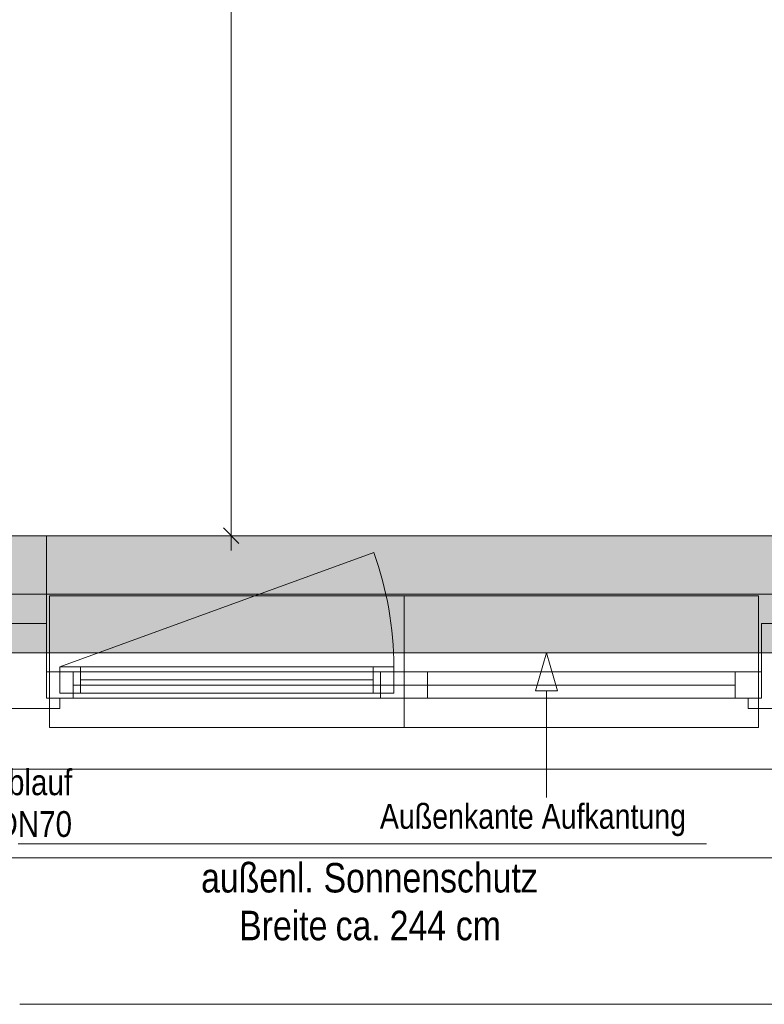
# Model space of a CAD drawing. Extents: x -620 to 300, y 62 to 1162.
# Tile 81 of 93: x -121 to -70, y 582 to 649. Entities that reach past the tile are written whole.
import ezdxf
from ezdxf.lldxf.tags import DXFTag

# ---------------------------------------------------------------- set-up
doc = ezdxf.new("R2010")
doc.units = 0
doc.layers.get('0').update_dxf_attribs({"lineweight": 13})
for name, color, linetype, lineweight, true_color in [('30 -33 Aussenwände- 7 Fassade_ Elemente', 7, 'Continuous', 9, 0x00aacc), ('30 -35 Decken- 1 Konstruktion-Träger- Stahlbeton', 7, 'Continuous', 13, 0x33aa00), ('70 -72 Beschriftung- 1 Beschriftung allgemein', 7, 'Continuous', 9, 0xff6633), ('70 -72 Beschriftung- 2 Beschriftung Bauteile', 7, 'Continuous', 9, 0x9999ff), ('70 -76 Bemaßung- 2 Allgemein', 9, 'Continuous', 5, 0x808080), ('iwb_Schraffur_Unterzug', 7, 'Continuous', 5, 0xffffcc)]:
    doc.layers.add(name, color=color, linetype=linetype, lineweight=lineweight, true_color=true_color)
doc.layers.add('70 -71 Achsen- 1 Gebäudeachsen', color=7, linetype='STRICHPUNKT2-A06G94JT8I', lineweight=18)
doc.styles.get("Standard").update_dxf_attribs({"font": 'ARIALN.TTF'})
tags = doc.linetypes.add('fein_strichliert-A06G94JU8I', pattern=[4, 1, -2, 1]).pattern_tags.tags
tags[8:9] = [DXFTag(74, 4), DXFTag(75, 0), DXFTag(340, '0'), DXFTag(46, 0.0), DXFTag(50, 0.0), DXFTag(44, 0.0), DXFTag(45, 0.0)]
tags[6:7] = [DXFTag(74, 4), DXFTag(75, 0), DXFTag(340, '0'), DXFTag(46, 0.0), DXFTag(50, 0.0), DXFTag(44, 0.0), DXFTag(45, 0.0)]
tags[4:5] = [DXFTag(74, 4), DXFTag(75, 0), DXFTag(340, '0'), DXFTag(46, 0.0), DXFTag(50, 0.0), DXFTag(44, 0.0), DXFTag(45, 0.0)]
tags = doc.linetypes.add('STRICHPUNKT2-A06G94JT8I', pattern=[12.7, 6.35, -3.175, 0, -3.175]).pattern_tags.tags
tags[10:11] = [DXFTag(74, 4), DXFTag(75, 0), DXFTag(340, '0'), DXFTag(46, 0.0), DXFTag(50, 0.0), DXFTag(44, 0.0), DXFTag(45, 0.0)]
tags[8:9] = [DXFTag(74, 4), DXFTag(75, 0), DXFTag(340, '0'), DXFTag(46, 0.0), DXFTag(50, 0.0), DXFTag(44, 0.0), DXFTag(45, 0.0)]
tags[6:7] = [DXFTag(74, 4), DXFTag(75, 0), DXFTag(340, '0'), DXFTag(46, 0.0), DXFTag(50, 0.0), DXFTag(44, 0.0), DXFTag(45, 0.0)]
tags[4:5] = [DXFTag(74, 4), DXFTag(75, 0), DXFTag(340, '0'), DXFTag(46, 0.0), DXFTag(50, 0.0), DXFTag(44, 0.0), DXFTag(45, 0.0)]

# ---------------------------------------------------------------- blocks, each defined once
blk = doc.blocks.new('Referenz-A06G94JV8I')
at = {"layer": '30 -33 Aussenwände- 7 Fassade_ Elemente', "color": 0, "linetype": 'Continuous', "lineweight": -2, "ltscale": 0.13}
for p, q in [((-121.677, 613.614), (34.323, 613.614)), ((-121.677, 613.614), (-119.277, 613.614)), ((-119.277, 613.614), (-119.277, 607.614)), ((-119.277, 607.614), (-121.677, 607.614)), ((-119.277, 602.514), (-119.277, 607.614)), ((-70.477, 602.514), (-70.477, 607.614)), ((-70.477, 607.614), (-68.077, 607.614)), ((-118.377, 602.864), (-118.377, 604.664)), ((-118.377, 602.864), (-118.377, 604.664)), ((-118.377, 604.664), (-95.577, 604.664)), ((-118.377, 604.664), (-116.977, 604.664)), ((-116.977, 604.664), (-116.977, 602.864)), ((-96.977, 602.864), (-96.977, 604.664)), ((-96.977, 604.664), (-95.577, 604.664)), ((-95.577, 604.664), (-95.577, 602.864)), ((-95.577, 604.664), (-95.577, 602.864)), ((-119.277, 604.314), (-117.477, 604.314)), ((-119.277, 602.514), (-119.277, 604.314)), ((-119.277, 604.314), (-94.877, 604.314)), ((-119.277, 602.514), (-119.277, 604.314)), ((-117.477, 604.314), (-117.477, 602.514)), ((-96.477, 604.314), (-94.877, 604.314)), ((-96.477, 602.514), (-96.477, 604.314)), ((-94.877, 604.314), (-94.877, 602.514)), ((-94.877, 604.314), (-94.877, 602.514)), ((-94.877, 604.314), (-93.277, 604.314)), ((-94.877, 604.314), (-70.477, 604.314)), ((-93.277, 604.314), (-93.277, 602.514)), ((-72.277, 604.314), (-70.477, 604.314)), ((-72.277, 602.514), (-72.277, 604.314)), ((-70.477, 604.314), (-70.477, 602.514)), ((-70.477, 604.314), (-70.477, 602.514)), ((-96.977, 603.764), (-116.977, 603.764)), ((-93.277, 603.414), (-72.277, 603.414)), ((-118.377, 602.514), (-119.277, 602.514)), ((-117.477, 602.514), (-119.277, 602.514)), ((-94.877, 602.514), (-119.277, 602.514)), ((-116.977, 602.864), (-118.377, 602.864)), ((-95.577, 602.864), (-118.377, 602.864)), ((-118.377, 601.814), (-118.377, 602.514)), ((-95.577, 602.864), (-96.977, 602.864)), ((-94.877, 602.514), (-96.477, 602.514)), ((-70.477, 602.514), (-94.877, 602.514)), ((-93.277, 602.514), (-94.877, 602.514)), ((-70.477, 602.514), (-72.277, 602.514)), ((-71.377, 602.514), (-70.477, 602.514)), ((-71.377, 601.814), (-71.377, 602.514)), ((-121.677, 601.814), (-118.377, 601.814)), ((-67.177, 601.814), (-71.377, 601.814)), ((31.723, 597.674), (-124.777, 597.674))]:
    blk.add_line(p, q, dxfattribs=at)
at = {"layer": '30 -33 Aussenwände- 7 Fassade_ Elemente', "color": 0, "linetype": 'fein_strichliert-A06G94JU8I', "lineweight": -2, "ltscale": 0.13}
blk.add_line((-118.377, 604.664), (-96.952, 612.462), dxfattribs=at)
at = {"layer": '30 -33 Aussenwände- 7 Fassade_ Elemente', "color": 0, "lineweight": -2}
for p, q in [((-94.877, 609.514), (-119.077, 609.514)), ((-119.077, 609.514), (-119.077, 604.314)), ((-70.677, 609.514), (-119.077, 609.514)), ((-94.877, 609.514), (-94.877, 604.314)), ((-70.677, 609.514), (-94.877, 609.514)), ((-70.677, 604.314), (-70.677, 609.514)), ((-118.377, 602.864), (-118.377, 604.664)), ((-118.377, 604.664), (-116.977, 604.664)), ((-116.977, 604.664), (-116.977, 602.864)), ((-116.977, 604.664), (-96.977, 604.664)), ((-96.977, 604.664), (-96.977, 602.864)), ((-96.977, 604.664), (-95.577, 604.664)), ((-95.577, 604.664), (-95.577, 602.864)), ((-117.477, 604.314), (-119.077, 604.314)), ((-119.077, 604.314), (-119.077, 602.514)), ((-117.477, 602.514), (-117.477, 604.314)), ((-117.477, 604.314), (-72.277, 604.314)), ((-96.477, 602.514), (-96.477, 604.314)), ((-96.477, 604.314), (-94.877, 604.314)), ((-94.877, 604.314), (-94.877, 602.514)), ((-93.277, 604.314), (-94.877, 604.314)), ((-93.277, 602.514), (-93.277, 604.314)), ((-93.277, 604.314), (-72.277, 604.314)), ((-72.277, 604.314), (-70.677, 604.314)), ((-72.277, 602.514), (-72.277, 604.314)), ((-70.677, 604.314), (-70.677, 602.514)), ((-117.477, 603.414), (-72.277, 603.414)), ((-96.977, 603.764), (-116.977, 603.764)), ((-93.277, 603.414), (-72.277, 603.414)), ((-119.077, 602.514), (-117.477, 602.514)), ((-119.077, 600.514), (-119.077, 602.514)), ((-116.977, 602.864), (-118.377, 602.864)), ((-96.477, 602.514), (-117.477, 602.514)), ((-72.277, 602.514), (-117.477, 602.514)), ((-96.977, 602.864), (-116.977, 602.864)), ((-95.577, 602.864), (-96.977, 602.864)), ((-94.877, 602.514), (-96.477, 602.514)), ((-94.877, 602.514), (-94.877, 600.514)), ((-94.877, 602.514), (-93.277, 602.514)), ((-72.277, 602.514), (-93.277, 602.514)), ((-70.677, 602.514), (-72.277, 602.514)), ((-70.677, 602.514), (-70.677, 600.514)), ((-70.677, 600.514), (-119.077, 600.514)), ((-94.877, 600.514), (-119.077, 600.514)), ((-70.677, 600.514), (-94.877, 600.514))]:
    blk.add_line(p, q, dxfattribs=at)
at = {"layer": '30 -33 Aussenwände- 7 Fassade_ Elemente', "color": 0, "linetype": 'fein_strichliert-A06G94JU8I', "lineweight": -2, "ltscale": 0.13}
blk.add_ellipse((-118.377, 604.664), major_axis=(22.8, 0), ratio=1, start_param=0, end_param=0.349066, dxfattribs=at)
at = {"layer": '30 -35 Decken- 1 Konstruktion-Träger- Stahlbeton', "color": 0, "linetype": 'fein_strichliert-A06G94JU8I', "lineweight": -2, "ltscale": 0.13}
for p, q in [((-452.177, 613.614), (34.823, 613.614)), ((-452.177, 605.614), (34.823, 605.614))]:
    blk.add_line(p, q, dxfattribs=at)
at = {"layer": '70 -71 Achsen- 1 Gebäudeachsen', "color": 0, "linetype": 'STRICHPUNKT2-A06G94JT8I', "lineweight": -2, "ltscale": 0.13}
blk.add_line((-539.606, 609.614), (75.163, 609.614), dxfattribs=at)
at = {"layer": '70 -72 Beschriftung- 1 Beschriftung allgemein', "color": 0, "linetype": 'Continuous', "lineweight": -2, "ltscale": 0.13}
blk.add_line((-121.224, 592.564), (-74.224, 592.564), dxfattribs=at)
at = {"layer": '70 -72 Beschriftung- 2 Beschriftung Bauteile', "color": 0, "lineweight": -2}
for p, q in [((-85.149, 605.614), (-85.899, 603.016)), ((-84.399, 603.016), (-85.149, 605.614)), ((-85.899, 603.016), (-84.399, 603.016))]:
    blk.add_line(p, q, dxfattribs=at)
at = {"layer": '70 -72 Beschriftung- 2 Beschriftung Bauteile', "color": 0, "linetype": 'Continuous', "lineweight": -2, "ltscale": 0.13}
blk.add_line((-85.149, 603.016), (-85.149, 595.735), dxfattribs=at)
at = {"layer": '70 -76 Bemaßung- 2 Allgemein', "color": 0, "linetype": 'Continuous', "lineweight": -2, "ltscale": 0.13}
for p, q in [((-106.677, 614.674), (-106.677, 766.053)), ((-106.677, 612.614), (-106.677, 614.674)), ((-106.147, 613.083), (-107.208, 614.144)), ((-109.177, 613.614), (-105.677, 613.614)), ((16.762, 591.614), (-180.017, 591.614)), ((16.762, 581.614), (-121.117, 581.614))]:
    blk.add_line(p, q, dxfattribs=at)
at = {"layer": '70 -72 Beschriftung- 1 Beschriftung allgemein', "color": 0, "linetype": 'Continuous', "lineweight": -2, "ltscale": 0.13, "attachment_point": 1}
for s, insert, char_height in [('{\\fArial Narrow;Notablauf}', (-126.177, 597.657), 1.76205), ('{\\fArial Narrow;DN70}', (-122.703, 594.806), 1.76205), ('{\\fArial Narrow;außenl.}', (-108.733, 591.264), 2.01377), ('{\\fArial Narrow;Sonnenschutz}', (-100.372, 591.264), 2.01377), ('{\\fArial Narrow;Breite}', (-106.135, 588.001), 2.01377), ('{\\fArial Narrow;244}', (-95.855, 588.001), 2.01377), ('{\\fArial Narrow;ca.}', (-99.55, 588.001), 2.01377), ('{\\fArial Narrow;cm}', (-91.34, 588.001), 2.01377)]:
    blk.add_mtext(s, dxfattribs=dict(at, insert=insert, char_height=char_height))
at = {"layer": '70 -72 Beschriftung- 2 Beschriftung Bauteile', "color": 0, "linetype": 'Continuous', "lineweight": -2, "ltscale": 0.13, "insert": (-96.526, 595.303), "char_height": 1.7, "attachment_point": 1}
blk.add_mtext('{\\fArial Narrow;Außenkante Aufkantung}', dxfattribs=at)
blk = doc.blocks.new('Referenz-A06G94JX8I')
at = {"layer": 'iwb_Schraffur_Unterzug', "linetype": 'Continuous', "ltscale": 0.13}
for points in [[(-539.606, 613.614), (75.163, 613.614), (75.163, 609.466)], [(-539.606, 613.614), (75.163, 609.466), (-539.606, 611.96)], [(-539.606, 611.96), (75.163, 609.466), (75.163, 605.614)], [(-539.606, 611.96), (75.163, 605.614), (-539.606, 605.614)]]:
    blk.add_solid(points, dxfattribs=at)

msp = doc.modelspace()

# ---------------------------------------------------------------- block references
at = {"color": 8, "lineweight": 13, "ltscale": 0.13, "true_color": 0x808080}
msp.add_blockref('Referenz-A06G94JV8I', (0, 0), dxfattribs=at)
at = {"color": 8, "lineweight": 25, "ltscale": 0.25, "true_color": 0x808080}
msp.add_blockref('Referenz-A06G94JX8I', (0, 0), dxfattribs=at)

doc.saveas('drawing.dxf')
